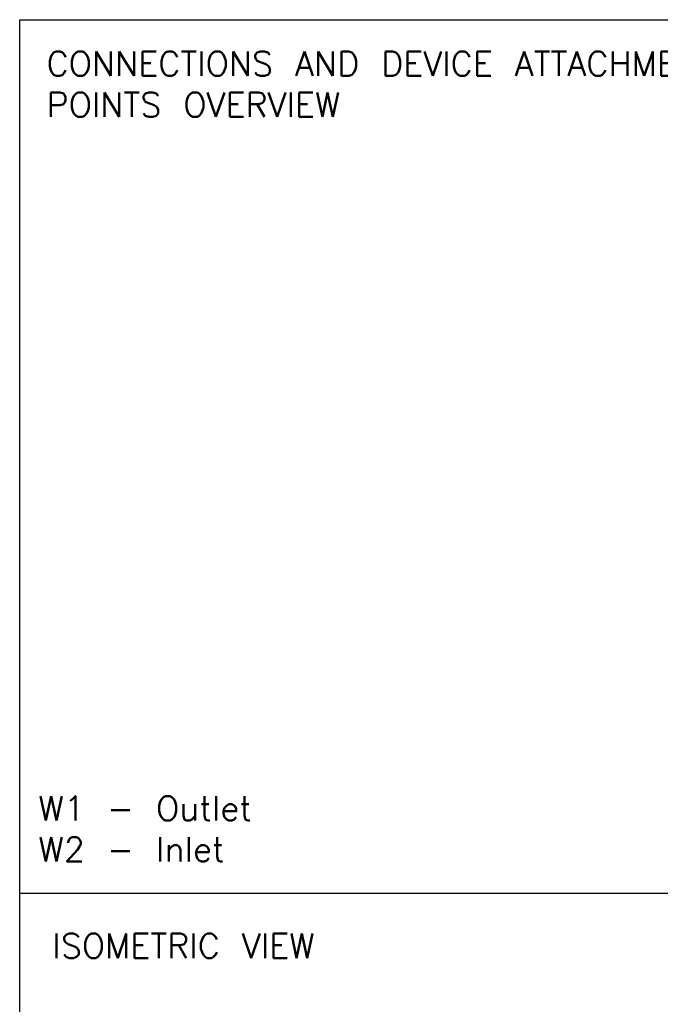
# Model space of a CAD drawing. Header units: millimetres. Extents: x 0 to 39025, y 0 to 11880.
# Tile 24 of 54: x 23499 to 25982, y 4030 to 7845. Entities that reach past the tile are written whole.
import ezdxf

# ---------------------------------------------------------------- set-up
doc = ezdxf.new("R2010")
doc.units = ezdxf.units.MM
doc.layers.add('ANOTACIJE', color=7, linetype='Continuous')
doc.layers.add('FORMAT', color=7, linetype='Continuous')
doc.styles.add('SLDTEXTSTYLE0', font='txt', dxfattribs={"bigfont": 'bigfont'})

msp = doc.modelspace()

# ---------------------------------------------------------------- linework, layer by layer
at = {"layer": 'FORMAT', "ltscale": 27}
for p, q in [((23499.5, 100), (23499.5, 7844.6)), ((23499.5, 7844.6), (32611.7, 7844.6)), ((23499.5, 4460.5), (32611.7, 4460.5))]:
    msp.add_line(p, q, dxfattribs=at)

# ---------------------------------------------------------------- texts
at = {"layer": 'ANOTACIJE', "color": 0, "insert": (23603.8, 7721.8), "char_height": 95.25, "width": 2933.868, "attachment_point": 1, "style": 'SLDTEXTSTYLE0'}
msp.add_mtext('CONNECTIONS AND DEVICE ATTACHMENT POINTS OVERVIEW', dxfattribs=at)
at = {"layer": 'ANOTACIJE', "color": 7, "char_height": 95.25, "style": 'SLDTEXTSTYLE0'}
for s, insert, attachment_point in [('W1 - Outlet\\PW2 - Inlet', (23572.6, 4709.9), 4), ('ISOMETRIC VIEW', (23626.4, 4304.2), 1)]:
    msp.add_mtext(s, dxfattribs=dict(at, insert=insert, attachment_point=attachment_point))

doc.saveas('drawing.dxf')
